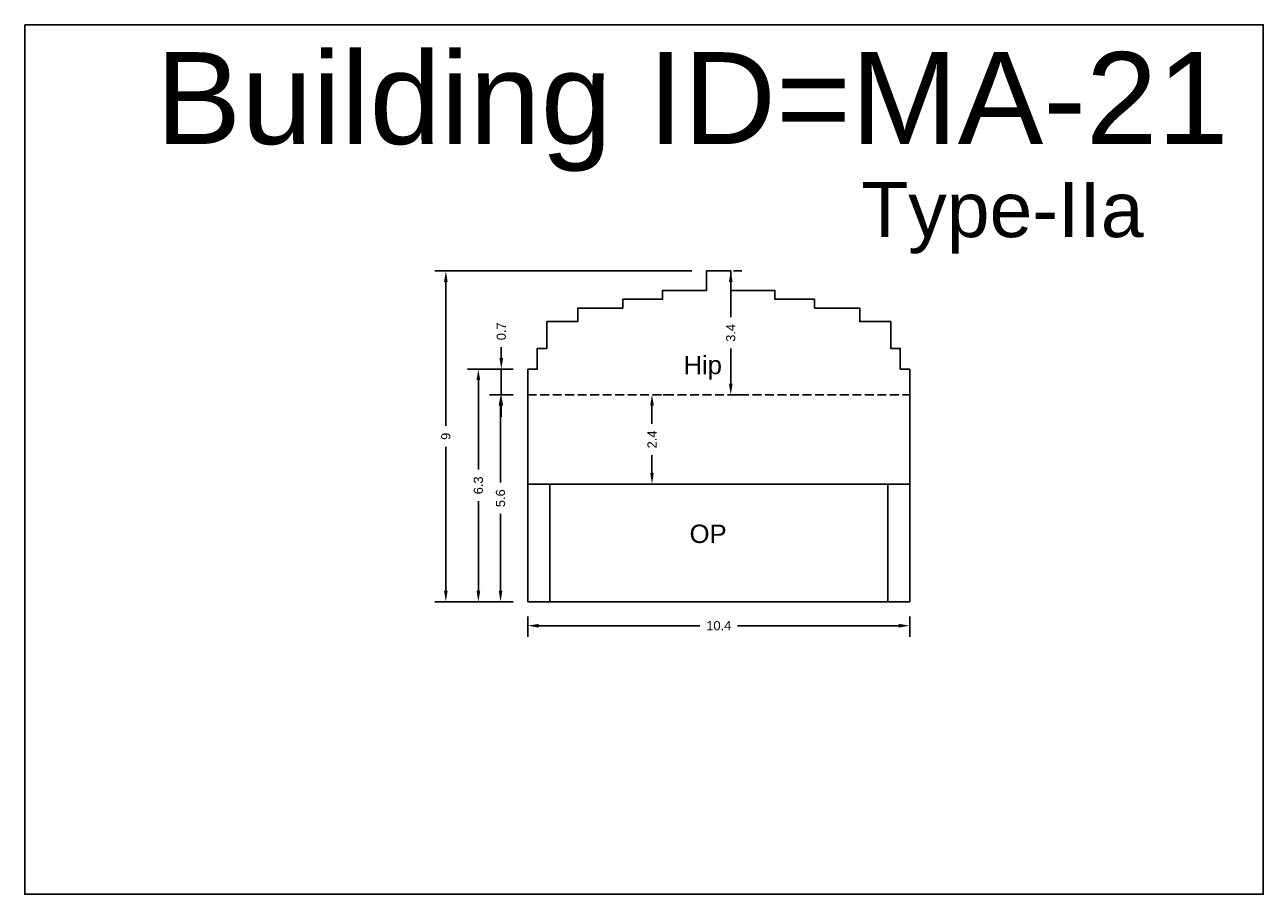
# Model space of a CAD drawing. Header units: metres. Extents: x 3416649 to 3417100, y -6712966 to -6712690.
# Tile 18 of 72: x 3416649 to 3416683, y -6712774 to -6712750. Entities that reach past the tile are written whole.
import ezdxf

# ---------------------------------------------------------------- set-up
doc = ezdxf.new("R2010")
doc.units = ezdxf.units.M
doc.linetypes.add('ACAD_ISO02W100', pattern=[15, 12, -3])
doc.layers.add('Dotted', color=7, linetype='ACAD_ISO02W100', plot=False)
doc.styles.get("Standard").update_dxf_attribs({"font": 'arial.ttf'})
doc.dimstyles.new('ISO-25', dxfattribs={"dimtxt": 0.25, "dimasz": 0.3, "dimexe": 0.3, "dimexo": 0.4, "dimgap": 0.2, "dimtad": 0, "dimdec": 1, "dimdsep": 46, "dimtxsty": 'Standard', "dimcen": 2.5, "dimadec": 0, "dimazin": 0, "dimtfac": 1, "dimtdec": 1, "dimtmove": 0, "dimatfit": 3, "dimfxl": 1, "dimarcsym": 0})

# ---------------------------------------------------------------- blocks, each defined once
blk = doc.blocks.new('*D165')
at = {"color": 0, "lineweight": -2, "transparency": 16777216}
for p, q in [((3416663.079, -6712766.396), (3416663.079, -6712766.949)), ((3416673.479, -6712766.396), (3416673.479, -6712766.949)), ((3416663.379, -6712766.649), (3416667.767, -6712766.649)), ((3416673.179, -6712766.649), (3416668.792, -6712766.649))]:
    blk.add_line(p, q, dxfattribs=at)
at = {"color": 0, "transparency": 16777216}
for points in [[(3416663.379, -6712766.599), (3416663.379, -6712766.699), (3416663.079, -6712766.649)], [(3416673.179, -6712766.599), (3416673.179, -6712766.699), (3416673.479, -6712766.649)]]:
    blk.add_solid(points, dxfattribs=at)
at = {"layer": 'Defpoints', "color": 0, "transparency": 16777216}
for p in [(3416663.079, -6712765.996), (3416673.479, -6712765.996), (3416673.479, -6712766.649)]:
    blk.add_point(p, dxfattribs=at)
at = {"color": 0, "transparency": 16777216, "insert": (3416668.279, -6712766.649), "char_height": 0.25, "attachment_point": 5}
blk.add_mtext('10.4', dxfattribs=at)
blk = doc.blocks.new('*D166')
at = {"color": 0, "lineweight": -2, "transparency": 16777216}
for p, q in [((3416662.679, -6712760.366), (3416662.038, -6712760.366)), ((3416662.338, -6712760.666), (3416662.338, -6712762.754)), ((3416662.338, -6712765.696), (3416662.338, -6712763.609)), ((3416662.679, -6712765.996), (3416662.038, -6712765.996))]:
    blk.add_line(p, q, dxfattribs=at)
at = {"color": 0, "transparency": 16777216}
for points in [[(3416662.288, -6712760.666), (3416662.388, -6712760.666), (3416662.338, -6712760.366)], [(3416662.288, -6712765.696), (3416662.388, -6712765.696), (3416662.338, -6712765.996)]]:
    blk.add_solid(points, dxfattribs=at)
at = {"layer": 'Defpoints', "color": 0, "transparency": 16777216}
for p in [(3416662.338, -6712760.366), (3416663.079, -6712760.366), (3416663.079, -6712765.996)]:
    blk.add_point(p, dxfattribs=at)
at = {"color": 0, "transparency": 16777216, "insert": (3416662.338, -6712763.181), "char_height": 0.25, "attachment_point": 5, "rotation": 90}
blk.add_mtext('5.6', dxfattribs=at)
blk = doc.blocks.new('*D167')
at = {"color": 0, "lineweight": -2, "transparency": 16777216}
for p, q in [((3416662.679, -6712759.666), (3416661.434, -6712759.666)), ((3416661.734, -6712759.966), (3416661.734, -6712762.403)), ((3416661.734, -6712765.696), (3416661.734, -6712763.26)), ((3416662.679, -6712765.996), (3416661.434, -6712765.996))]:
    blk.add_line(p, q, dxfattribs=at)
at = {"color": 0, "transparency": 16777216}
for points in [[(3416661.684, -6712759.966), (3416661.784, -6712759.966), (3416661.734, -6712759.666)], [(3416661.684, -6712765.696), (3416661.784, -6712765.696), (3416661.734, -6712765.996)]]:
    blk.add_solid(points, dxfattribs=at)
at = {"layer": 'Defpoints', "color": 0, "transparency": 16777216}
for p in [(3416661.734, -6712759.666), (3416663.079, -6712759.666), (3416663.079, -6712765.996)]:
    blk.add_point(p, dxfattribs=at)
at = {"color": 0, "transparency": 16777216, "insert": (3416661.734, -6712762.831), "char_height": 0.25, "attachment_point": 5, "rotation": 90}
blk.add_mtext('6.3', dxfattribs=at)
blk = doc.blocks.new('*D168')
at = {"color": 0, "lineweight": -2, "transparency": 16777216}
for p, q in [((3416662.359, -6712759.366), (3416662.359, -6712759.066)), ((3416662.679, -6712759.666), (3416662.059, -6712759.666)), ((3416662.359, -6712760.366), (3416662.359, -6712759.666)), ((3416662.679, -6712760.366), (3416662.059, -6712760.366)), ((3416662.359, -6712760.666), (3416662.359, -6712760.966))]:
    blk.add_line(p, q, dxfattribs=at)
at = {"color": 0, "transparency": 16777216}
for points in [[(3416662.309, -6712759.366), (3416662.409, -6712759.366), (3416662.359, -6712759.666)], [(3416662.309, -6712760.666), (3416662.409, -6712760.666), (3416662.359, -6712760.366)]]:
    blk.add_solid(points, dxfattribs=at)
at = {"layer": 'Defpoints', "color": 0, "transparency": 16777216}
for p in [(3416662.359, -6712759.666), (3416663.079, -6712759.666), (3416663.079, -6712760.366)]:
    blk.add_point(p, dxfattribs=at)
at = {"color": 0, "transparency": 16777216, "insert": (3416662.359, -6712758.639), "char_height": 0.25, "attachment_point": 5, "rotation": 90}
blk.add_mtext('0.7', dxfattribs=at)
blk = doc.blocks.new('*D169')
at = {"color": 0, "lineweight": -2, "transparency": 16777216}
for p, q in [((3416668.679, -6712756.996), (3416668.905, -6712756.996)), ((3416668.605, -6712757.296), (3416668.605, -6712758.254)), ((3416668.605, -6712760.066), (3416668.605, -6712759.108)), ((3416668.679, -6712760.366), (3416668.905, -6712760.366))]:
    blk.add_line(p, q, dxfattribs=at)
at = {"color": 0, "transparency": 16777216}
for points in [[(3416668.555, -6712757.296), (3416668.655, -6712757.296), (3416668.605, -6712756.996)], [(3416668.555, -6712760.066), (3416668.655, -6712760.066), (3416668.605, -6712760.366)]]:
    blk.add_solid(points, dxfattribs=at)
at = {"layer": 'Defpoints', "color": 0, "transparency": 16777216}
for p in [(3416668.279, -6712756.996), (3416668.279, -6712760.366), (3416668.605, -6712760.366)]:
    blk.add_point(p, dxfattribs=at)
at = {"color": 0, "transparency": 16777216, "insert": (3416668.605, -6712758.681), "char_height": 0.25, "attachment_point": 5, "rotation": 90}
blk.add_mtext('3.4', dxfattribs=at)
blk = doc.blocks.new('*D170')
at = {"color": 0, "lineweight": -2, "transparency": 16777216}
for p, q in [((3416667.549, -6712756.996), (3416660.549, -6712756.996)), ((3416660.849, -6712757.296), (3416660.849, -6712761.214)), ((3416660.849, -6712765.696), (3416660.849, -6712761.779)), ((3416662.679, -6712765.996), (3416660.549, -6712765.996))]:
    blk.add_line(p, q, dxfattribs=at)
at = {"color": 0, "transparency": 16777216}
for points in [[(3416660.799, -6712757.296), (3416660.899, -6712757.296), (3416660.849, -6712756.996)], [(3416660.799, -6712765.696), (3416660.899, -6712765.696), (3416660.849, -6712765.996)]]:
    blk.add_solid(points, dxfattribs=at)
at = {"layer": 'Defpoints', "color": 0, "transparency": 16777216}
for p in [(3416660.849, -6712756.996), (3416667.949, -6712756.996), (3416663.079, -6712765.996)]:
    blk.add_point(p, dxfattribs=at)
at = {"color": 0, "transparency": 16777216, "insert": (3416660.849, -6712761.496), "char_height": 0.25, "attachment_point": 5, "rotation": 90}
blk.add_mtext('9', dxfattribs=at)
blk = doc.blocks.new('*D171')
at = {"color": 0, "lineweight": -2, "transparency": 16777216}
for p, q in [((3416666.861, -6712760.366), (3416666.761, -6712760.366)), ((3416666.461, -6712760.666), (3416666.461, -6712761.152)), ((3416666.461, -6712762.496), (3416666.461, -6712762.011)), ((3416666.861, -6712762.796), (3416666.761, -6712762.796))]:
    blk.add_line(p, q, dxfattribs=at)
at = {"color": 0, "transparency": 16777216}
for points in [[(3416666.411, -6712760.666), (3416666.511, -6712760.666), (3416666.461, -6712760.366)], [(3416666.411, -6712762.496), (3416666.511, -6712762.496), (3416666.461, -6712762.796)]]:
    blk.add_solid(points, dxfattribs=at)
at = {"layer": 'Defpoints', "color": 0, "transparency": 16777216}
for p in [(3416666.461, -6712760.366), (3416666.461, -6712760.366), (3416666.461, -6712762.796)]:
    blk.add_point(p, dxfattribs=at)
at = {"color": 0, "transparency": 16777216, "insert": (3416666.461, -6712761.581), "char_height": 0.25, "attachment_point": 5, "rotation": 90}
blk.add_mtext('2.4', dxfattribs=at)

msp = doc.modelspace()

# ---------------------------------------------------------------- linework, layer by layer
for points in [[(3416649.386, -6712750.299), (3416683.101, -6712750.299), (3416683.101, -6712773.955), (3416649.386, -6712773.955)], [(3416672.879, -6712762.796), (3416663.679, -6712762.796), (3416663.679, -6712765.996), (3416672.879, -6712765.996)]]:
    msp.add_lwpolyline(points, close=True)
for points in [[(3416663.079, -6712759.666), (3416663.339, -6712759.666), (3416663.339, -6712759.106), (3416663.599, -6712759.106), (3416663.599, -6712758.376), (3416664.439, -6712758.376), (3416664.439, -6712758.006), (3416665.669, -6712758.006), (3416665.669, -6712757.766), (3416666.749, -6712757.766), (3416666.749, -6712757.526), (3416667.949, -6712757.526), (3416667.949, -6712756.996), (3416668.279, -6712756.996)], [(3416673.479, -6712759.666), (3416673.219, -6712759.666), (3416673.219, -6712759.106), (3416672.959, -6712759.106), (3416672.959, -6712758.376), (3416672.119, -6712758.376), (3416672.119, -6712758.006), (3416670.889, -6712758.006), (3416670.889, -6712757.766), (3416669.809, -6712757.766), (3416669.809, -6712757.526), (3416668.609, -6712757.526), (3416668.609, -6712756.996), (3416668.279, -6712756.996)], [(3416663.079, -6712759.666), (3416663.079, -6712765.996)], [(3416673.479, -6712759.666), (3416673.479, -6712765.996)], [(3416663.079, -6712762.796), (3416673.479, -6712762.796)], [(3416663.679, -6712762.796), (3416663.679, -6712765.996)], [(3416672.879, -6712762.796), (3416672.879, -6712765.996)], [(3416663.079, -6712765.996), (3416673.479, -6712765.996)]]:
    msp.add_lwpolyline(points)
at = {"layer": 'Dotted', "ltscale": 0.02}
msp.add_lwpolyline([(3416663.079, -6712760.366), (3416673.479, -6712760.366)], dxfattribs=at)

# ---------------------------------------------------------------- texts
at = {"attachment_point": 1}
for s, width, heights, insert, char_height in [('Building ID=MA-21', 67.86454, [0.517], (3416652.949, -6712751.043), 2.5), ('Type-IIa ', 9.99112, [0.517], (3416672.158, -6712754.576), 1.5), ('Hip', 1.17554, [0], (3416667.318, -6712759.306), 0.5), ('OP', 1.17554, [0], (3416667.484, -6712763.898), 0.5)]:
    msp.add_mtext_dynamic_manual_height_columns(s, width=width, gutter_width=12.5, heights=heights, dxfattribs=dict(at, insert=insert, char_height=char_height))

# ---------------------------------------------------------------- dimensions: what is measured, and where the dimension line sits
for base, p1, p2, picture, middle in [((3416660.849, -6712756.996), (3416663.079, -6712765.996), (3416667.949, -6712756.996), '*D170', (3416660.849, -6712761.496)), ((3416668.605, -6712760.366), (3416668.279, -6712756.996), (3416668.279, -6712760.366), '*D169', (3416668.605, -6712758.681)), ((3416662.359, -6712759.666), (3416663.079, -6712760.366), (3416663.079, -6712759.666), '*D168', (3416662.359, -6712758.639)), ((3416661.734, -6712759.666), (3416663.079, -6712765.996), (3416663.079, -6712759.666), '*D167', (3416661.734, -6712762.831)), ((3416662.338, -6712760.366), (3416663.079, -6712765.996), (3416663.079, -6712760.366), '*D166', (3416662.338, -6712763.181)), ((3416666.461, -6712760.366), (3416666.461, -6712762.796), (3416666.461, -6712760.366), '*D171', (3416666.461, -6712761.581))]:
    dim = msp.add_linear_dim(base=base, p1=p1, p2=p2, angle=90, dimstyle='ISO-25')
    dim.commit()
    dim.dimension.update_dxf_attribs({"geometry": picture, "text_midpoint": middle})
dim = msp.add_linear_dim(base=(3416673.479, -6712766.649), p1=(3416663.079, -6712765.996), p2=(3416673.479, -6712765.996), dimstyle='ISO-25')
dim.commit()
dim.dimension.update_dxf_attribs({"geometry": '*D165', "text_midpoint": (3416668.279, -6712766.649)})

doc.saveas('drawing.dxf')
